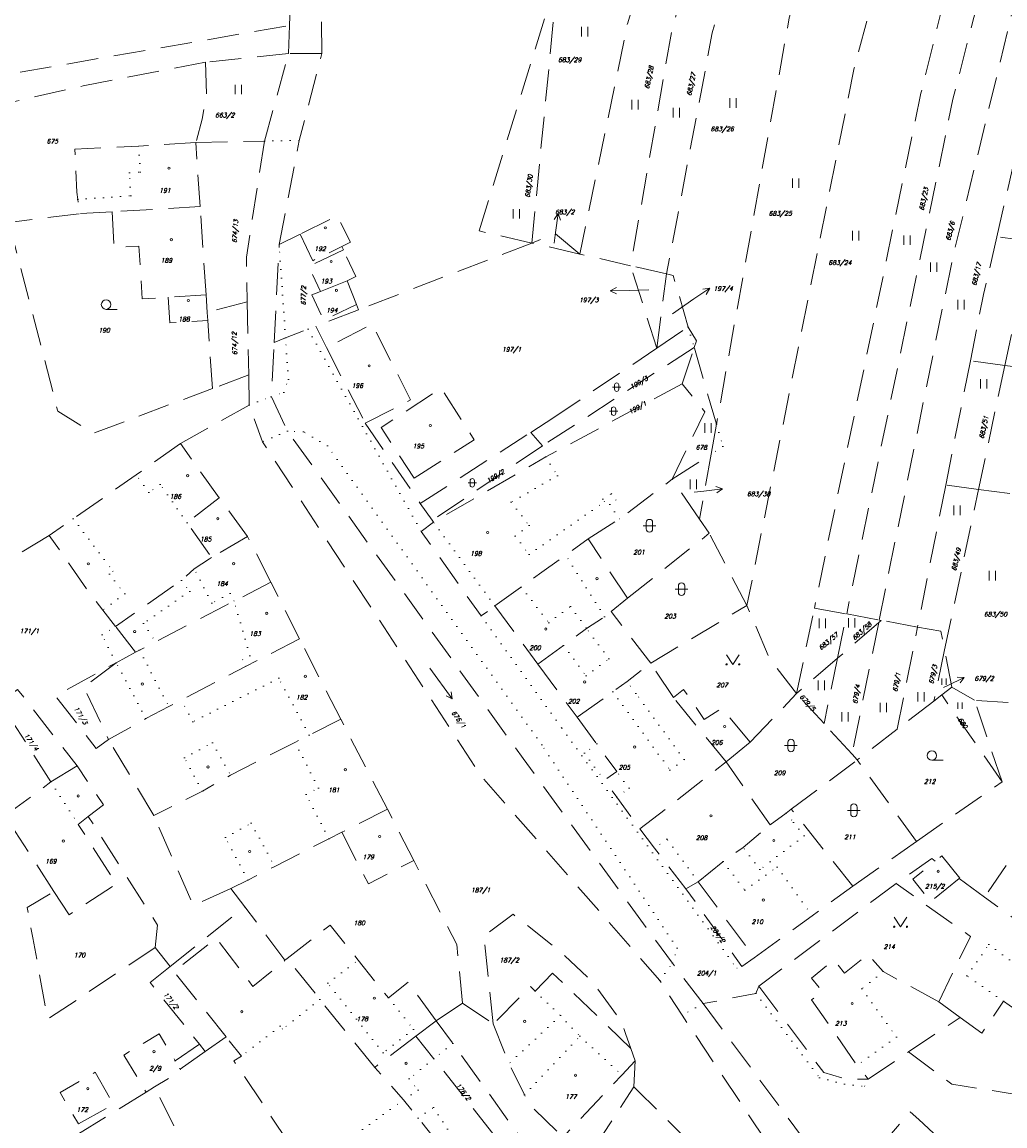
# Model space of a CAD drawing. Header units: metres. Extents: x -626722 to -621116, y -1178216 to -1174550.
# Tile 41 of 86: x -624170 to -624015, y -1176658 to -1176484. Entities that reach past the tile are written whole.
import ezdxf
from ezdxf.enums import TextEntityAlignment as Align

# ---------------------------------------------------------------- set-up
doc = ezdxf.new("R2010")
doc.units = ezdxf.units.M
doc.header["$MEASUREMENT"] = 0
doc.linetypes.add('DASHEDX2', pattern=[1.5, 1, -0.5])
doc.linetypes.add('DOT', pattern=[0.25, 0, -0.25])
for name, color, linetype, lineweight in [('8_kat_KN_Hranice parcel', 200, 'DASHEDX2', 25), ('8_kat_KN_PČ popisy', 210, 'Continuous', 0), ('8_kat_KN_Slučkové čáry', 200, 'DOT', 25), ('8_kat_KN_Značky budov', 7, 'Continuous', 0), ('8_kat_KN_Značky kultur', 7, 'Continuous', 0), ('8_kat_KN_Čísla parcel', 200, 'Continuous', 25)]:
    doc.layers.add(name, color=color, linetype=linetype, lineweight=lineweight)
doc.styles.add('Style-ITALICS', font='ITALICS.shx')

# ---------------------------------------------------------------- blocks, each defined once
blk = doc.blocks.new('4.02')
at = {"layer": '8_kat_KN_Značky budov', "color": 7, "linetype": 'Continuous', "lineweight": 13}
blk.add_circle((-0.01, 0), 0.175, dxfattribs=at)
blk = doc.blocks.new('1029_80')
at = {"layer": '8_kat_KN_PČ popisy', "color": 6, "linetype": 'Continuous', "lineweight": 0}
for p, q in [((0.42, 2.97), (-0.22, 2.05)), ((0, 0), (0.42, 2.97)), ((0.42, 2.97), (0.77, 1.91))]:
    blk.add_line(p, q, dxfattribs=at)
blk = doc.blocks.new('1029_236')
at = {"layer": '8_kat_KN_PČ popisy', "color": 6, "linetype": 'Continuous', "lineweight": 0}
for p, q in [((-3, -0.05), (-2.01, 0.47)), ((0, 0), (-3, -0.05)), ((-3, -0.05), (-1.99, -0.54))]:
    blk.add_line(p, q, dxfattribs=at)
blk = doc.blocks.new('1029_41')
at = {"layer": '8_kat_KN_PČ popisy', "color": 6, "linetype": 'Continuous', "lineweight": 0}
for p, q in [((0, 0), (2.49, 1.68)), ((2.49, 1.68), (1.38, 1.53)), ((2.49, 1.68), (1.94, 0.7))]:
    blk.add_line(p, q, dxfattribs=at)
blk = doc.blocks.new('1029_158')
at = {"layer": '8_kat_KN_PČ popisy', "color": 6, "linetype": 'Continuous', "lineweight": 0}
for p, q in [((0, 0), (2.7, 1.32)), ((2.7, 1.32), (1.58, 1.33)), ((2.7, 1.32), (2.02, 0.43))]:
    blk.add_line(p, q, dxfattribs=at)
blk = doc.blocks.new('1029_99')
at = {"layer": '8_kat_KN_PČ popisy', "color": 6, "linetype": 'Continuous', "lineweight": 0}
for p, q in [((0, 0), (2.98, 0.37)), ((2.98, 0.37), (1.92, 0.74)), ((2.98, 0.37), (2.05, -0.25))]:
    blk.add_line(p, q, dxfattribs=at)
blk = doc.blocks.new('3.06')
at = {"layer": '8_kat_KN_Značky kultur', "color": 7, "linetype": 'Continuous', "lineweight": 13}
for p, q in [((-0.51, 0), (-0.51, 1.5)), ((0.49, 0), (0.49, 1.5))]:
    blk.add_line(p, q, dxfattribs=at)
blk = doc.blocks.new('3.14')
at = {"layer": '8_kat_KN_Značky kultur', "color": 7, "linetype": 'Continuous', "lineweight": 13, "flags": 128}
blk.add_lwpolyline([(-1, 1.5), (0, 0), (1, 1.5)], dxfattribs=at)
at = {"layer": '8_kat_KN_Značky kultur', "color": 7, "linetype": 'Continuous', "lineweight": 13}
for centre in [(-1, 0), (1, 0)]:
    blk.add_circle(centre, 0.1, dxfattribs=at)
blk = doc.blocks.new('8.02_2')
at = {"layer": '8_kat_KN_Značky kultur', "color": 7, "linetype": 'Continuous', "lineweight": 13}
for p, q in [((-1.76, 2.41), (1.77, -2.45)), ((1.77, -2.45), (1.6, -1.36)), ((1.77, -2.45), (0.79, -1.95))]:
    blk.add_line(p, q, dxfattribs=at)
blk = doc.blocks.new('3.06_1')
at = {"layer": '8_kat_KN_Značky kultur', "color": 7, "linetype": 'Continuous', "lineweight": 13}
for p, q in [((-0.34, 0), (-0.34, 1)), ((0.33, 0), (0.33, 1))]:
    blk.add_line(p, q, dxfattribs=at)
blk = doc.blocks.new('3.04')
at = {"layer": '8_kat_KN_Značky kultur', "color": 7, "linetype": 'Continuous', "lineweight": 13}
blk.add_line((0.01, 0), (1.76, 0), dxfattribs=at)
blk.add_circle((0.01, 0.75), 0.75, dxfattribs=at)
blk = doc.blocks.new('3.16')
at = {"layer": '8_kat_KN_Značky kultur', "color": 7, "linetype": 'Continuous', "lineweight": 13}
for p, q in [((-1, 1), (1, 1)), ((-0.5, 1.5), (-0.5, 0.5)), ((0.5, 0.5), (0.5, 1.5))]:
    blk.add_line(p, q, dxfattribs=at)
for centre, start, end in [((0, 1.5), 0, 180), ((0, 0.5), 180, 359.9879)]:
    blk.add_arc(centre, 0.5, start, end, dxfattribs=at)
blk = doc.blocks.new('3.16_1')
at = {"layer": '8_kat_KN_Značky kultur', "color": 7, "linetype": 'Continuous', "lineweight": 13}
for p, q in [((-0.67, 0.67), (0.67, 0.67)), ((-0.33, 1.01), (-0.33, 0.33)), ((0.34, 0.33), (0.34, 1.01))]:
    blk.add_line(p, q, dxfattribs=at)
for centre, start, end in [((0, 1), 0, 180), ((0, 0.33), 180, 359.9879)]:
    blk.add_arc(centre, 0.335, start, end, dxfattribs=at)

msp = doc.modelspace()

# ---------------------------------------------------------------- linework, layer by layer
at = {"layer": '8_kat_KN_Hranice parcel', "lineweight": 13, "ltscale": 5}
for p, q in [((-624127.41, -1176484.77), (-624127.08, -1176475.06)), ((-624097.53, -1176517.15), (-624085.12, -1176476.79)), ((-624085.12, -1176476.79), (-624089.25, -1176519.06)), ((-624122.32, -1176489.17), (-624122.4, -1176481.85)), ((-624273.36, -1176510.01), (-624127.41, -1176484.77)), ((-624127.57, -1176489.17), (-624127.41, -1176484.77)), ((-624127.57, -1176489.17), (-624140.67, -1176490.56)), ((-624131.39, -1176502.98), (-624127.57, -1176489.17)), ((-624122.32, -1176489.17), (-624127.57, -1176489.17)), ((-624011.45, -1176498.59), (-624015.95, -1176518.08)), ((-624142.19, -1176503.2), (-624131.39, -1176502.98)), ((-624141.52, -1176513.31), (-624142.19, -1176503.2)), ((-624160.56, -1176514.44), (-624171.64, -1176515.82)), ((-624155.37, -1176514.13), (-624160.56, -1176514.44)), ((-624141.52, -1176513.31), (-624155.37, -1176514.13)), ((-624140.57, -1176527.24), (-624141.52, -1176513.31)), ((-624125.76, -1176517.68), (-624129.06, -1176519.31)), ((-624089.25, -1176519.06), (-624097.53, -1176517.15)), ((-624129.86, -1176534.72), (-624129.06, -1176519.31)), ((-624118.93, -1176520.14), (-624119.18, -1176519.61)), ((-624089.25, -1176519.06), (-624116.54, -1176529.58)), ((-624081.65, -1176520.8), (-624089.25, -1176519.06)), ((-624010.39, -1176518.82), (-624015.95, -1176518.08)), ((-624073.66, -1176522.64), (-624081.65, -1176520.8)), ((-624067.99, -1176523.94), (-624073.66, -1176522.64)), ((-624069.56, -1176535.66), (-624073.66, -1176522.64)), ((-624069.56, -1176535.66), (-624067.99, -1176523.94)), ((-624066.94, -1176524.18), (-624067.99, -1176523.94)), ((-624064.58, -1176532.31), (-624066.94, -1176524.18)), ((-624122.53, -1176526.69), (-624118.35, -1176525.02)), ((-624116.87, -1176528.74), (-624118.35, -1176525.02)), ((-624140.57, -1176527.24), (-624146.57, -1176527.62)), ((-624140.38, -1176529.99), (-624140.57, -1176527.24)), ((-624134.08, -1176528.33), (-624140.38, -1176529.99)), ((-624134.08, -1176528.33), (-624133.85, -1176539.85)), ((-624140.29, -1176531.29), (-624140.38, -1176529.99)), ((-624116.54, -1176529.58), (-624123.3, -1176532.19)), ((-624116.54, -1176529.58), (-624116.87, -1176528.74)), ((-624139.59, -1176542.01), (-624140.29, -1176531.29)), ((-624123.3, -1176532.19), (-624121.62, -1176535.55)), ((-624069.56, -1176535.66), (-624064.58, -1176532.31)), ((-624121.62, -1176535.55), (-624115.48, -1176547.47)), ((-624063.65, -1176535.52), (-624087.55, -1176551.02)), ((-624085.77, -1176546.58), (-624069.56, -1176535.66)), ((-624065.53, -1176541.26), (-624063.65, -1176535.52)), ((-624060.13, -1176547.62), (-624063.65, -1176535.52)), ((-624020.12, -1176537.63), (-624024, -1176557.23)), ((-624014.69, -1176538.35), (-624020.12, -1176537.63)), ((-624018.83, -1176557.91), (-624014.69, -1176538.35)), ((-624009.99, -1176538.98), (-624014.69, -1176538.35)), ((-624133.85, -1176539.85), (-624139.59, -1176542.01)), ((-624133.85, -1176539.85), (-624133.76, -1176544.6)), ((-624133.76, -1176544.6), (-624144.63, -1176550.69)), ((-624115.48, -1176547.47), (-624106.82, -1176560.14)), ((-624089.39, -1176548.91), (-624085.77, -1176546.58)), ((-624106.82, -1176560.14), (-624089.39, -1176548.91)), ((-624087.55, -1176551.02), (-624089.39, -1176548.91)), ((-624060.98, -1176552.35), (-624060.13, -1176547.62)), ((-624138.52, -1176559.21), (-624144.63, -1176550.69)), ((-624087.55, -1176551.02), (-624104.93, -1176562.78)), ((-624067.12, -1176556.31), (-624060.98, -1176552.35)), ((-624060.98, -1176552.35), (-624062.81, -1176562.58)), ((-624062.81, -1176562.58), (-624067.12, -1176556.31)), ((-624024, -1176557.23), (-624028.44, -1176579.61)), ((-624024.18, -1176583.21), (-624018.83, -1176557.91)), ((-624018.83, -1176557.91), (-624024, -1176557.23)), ((-624018.83, -1176557.91), (-624012.62, -1176558.73)), ((-624134.04, -1176565.35), (-624138.52, -1176559.21)), ((-624104.93, -1176562.78), (-624106.82, -1176560.14)), ((-624104.72, -1176563.07), (-624104.93, -1176562.78)), ((-624061.27, -1176564.82), (-624062.81, -1176562.58)), ((-624074.15, -1176575.07), (-624061.27, -1176564.82)), ((-624055.33, -1176576.21), (-624061.27, -1176564.82)), ((-624165.29, -1176565.15), (-624180.08, -1176574.16)), ((-624134.04, -1176565.35), (-624139.73, -1176568.63)), ((-624130.37, -1176572.52), (-624134.04, -1176565.35)), ((-624074.15, -1176575.07), (-624080.37, -1176565.72)), ((-624125.86, -1176581.49), (-624130.37, -1176572.52)), ((-624076.71, -1176577.16), (-624074.15, -1176575.07)), ((-624095.07, -1176576.29), (-624088.27, -1176585.48)), ((-624070.5, -1176585.32), (-624076.71, -1176577.16)), ((-624070.5, -1176585.32), (-624055.33, -1176576.21)), ((-624047.5, -1176590.1), (-624044.71, -1176576.61)), ((-624044.71, -1176576.61), (-624039.61, -1176577.55)), ((-624041.05, -1176584.52), (-624039.61, -1176577.55)), ((-624034.57, -1176578.9), (-624041.05, -1176584.52)), ((-624039.61, -1176577.55), (-624034.49, -1176578.5)), ((-624034.57, -1176578.9), (-624038.77, -1176599.64)), ((-624034.17, -1176578.56), (-624034.57, -1176578.9)), ((-624034.49, -1176578.5), (-624034.17, -1176578.56)), ((-624028.44, -1176579.61), (-624034.17, -1176578.56)), ((-624151.71, -1176583.59), (-624154.84, -1176579.53)), ((-624031.63, -1176595.7), (-624028.44, -1176579.61)), ((-624119.35, -1176594.11), (-624125.86, -1176581.49)), ((-624154.76, -1176585.23), (-624151.71, -1176583.59)), ((-624024.18, -1176583.21), (-624025.89, -1176591.3)), ((-624023.04, -1176589.1), (-624024.18, -1176583.21)), ((-624088.27, -1176585.48), (-624082.08, -1176593.83)), ((-624066.92, -1176590.72), (-624070.5, -1176585.32)), ((-624041.05, -1176584.52), (-624047.5, -1176590.1)), ((-624041.05, -1176584.52), (-624043.18, -1176594.82)), ((-624023.04, -1176589.1), (-624024.62, -1176590.32)), ((-624019.46, -1176591.15), (-624023.04, -1176589.1)), ((-624058.62, -1176600.88), (-624066.92, -1176590.72)), ((-624054.84, -1176597.74), (-624047.5, -1176590.1)), ((-624043.18, -1176594.82), (-624047.5, -1176590.1)), ((-624024.62, -1176590.32), (-624025.89, -1176591.3)), ((-624165.02, -1176604.03), (-624173.07, -1176591.44)), ((-624025.89, -1176591.3), (-624031.63, -1176595.7)), ((-624014.16, -1176591.53), (-624019.46, -1176591.15)), ((-624015.11, -1176604.02), (-624019.46, -1176591.15)), ((-624112, -1176608.34), (-624119.35, -1176594.11)), ((-624038.77, -1176599.64), (-624043.18, -1176594.82)), ((-624031.63, -1176595.7), (-624037.94, -1176600.55)), ((-624148.83, -1176609.33), (-624155.93, -1176597.36)), ((-624058.62, -1176600.88), (-624054.84, -1176597.74)), ((-624037.94, -1176600.55), (-624038.77, -1176599.64)), ((-624160.91, -1176601.5), (-624165.02, -1176604.03)), ((-624072.19, -1176611.44), (-624058.62, -1176600.88)), ((-624051.67, -1176610.81), (-624058.62, -1176600.88)), ((-624048.34, -1176608.33), (-624037.94, -1176600.55)), ((-624028.62, -1176613.4), (-624037.94, -1176600.55)), ((-624172.29, -1176609.4), (-624165.02, -1176604.03)), ((-624028.62, -1176613.4), (-624015.11, -1176604.02)), ((-624112, -1176608.34), (-624119.18, -1176611.97)), ((-624107.84, -1176616.42), (-624112, -1176608.34)), ((-624038.63, -1176620.47), (-624048.34, -1176608.33)), ((-624164.55, -1176621.29), (-624172.29, -1176609.4)), ((-624038.63, -1176620.47), (-624028.62, -1176613.4)), ((-624064.94, -1176620.91), (-624063, -1176619.77)), ((-624063, -1176619.77), (-624054.18, -1176631.74)), ((-624031.83, -1176620.06), (-624053.47, -1176636.22)), ((-624017.88, -1176622.18), (-624021.87, -1176619.26)), ((-624134.48, -1176623.71), (-624136.66, -1176620.81)), ((-624146.26, -1176633.14), (-624134.48, -1176623.71)), ((-624128.14, -1176632.15), (-624134.48, -1176623.71)), ((-624146.26, -1176633.14), (-624148.59, -1176630.15)), ((-624127.8, -1176631.86), (-624128.14, -1176632.15)), ((-624104.33, -1176641.7), (-624100.18, -1176638.92)), ((-624100.18, -1176638.92), (-624095.33, -1176642.17)), ((-624062.23, -1176638.99), (-624040.55, -1176668.22)), ((-624021.75, -1176641.15), (-624025.1, -1176638.68)), ((-624029.88, -1176646.58), (-624021.75, -1176641.15)), ((-624104.33, -1176641.7), (-624107.51, -1176644.12)), ((-624140.7, -1176646.53), (-624137.41, -1176644.23)), ((-624107.51, -1176644.12), (-624113.99, -1176649.04)), ((-624141.64, -1176645.36), (-624140.7, -1176646.53)), ((-624072.93, -1176648.01), (-624073.61, -1176646.06)), ((-624036.21, -1176650.91), (-624029.88, -1176646.58)), ((-624073.15, -1176652.12), (-624072.93, -1176648.01)), ((-624148.72, -1176652.13), (-624150.04, -1176652.95))]:
    msp.add_line(p, q, dxfattribs=at)
at = {"layer": '8_kat_KN_Hranice parcel', "lineweight": 13, "ltscale": 5, "flags": 128}
for points in [[(-624018.42, -1176451.02), (-624019.96, -1176463.06), (-624027.9, -1176495.44), (-624044.71, -1176576.61)], [(-624013.04, -1176450.85), (-624015.56, -1176467.75), (-624022.86, -1176496.36), (-624039.61, -1176577.55)], [(-624030.26, -1176454.87), (-624030.49, -1176462.25), (-624038.43, -1176491.45), (-624055.33, -1176576.21)], [(-624041.84, -1176458.63), (-624043.51, -1176465.69), (-624048.66, -1176483.57), (-624060.13, -1176547.62)], [(-624054.83, -1176462.85), (-624060.79, -1176485.94), (-624067.99, -1176523.94)], [(-624068.52, -1176465.45), (-624074.13, -1176484.33), (-624081.65, -1176520.8)], [(-624060.89, -1176464.3), (-624067.15, -1176485.39), (-624073.66, -1176522.64)], [(-624034.49, -1176578.5), (-624022.93, -1176521.52), (-624009.04, -1176464.13)], [(-624129.06, -1176519.31), (-624125.89, -1176502.87), (-624122.32, -1176489.17)], [(-624140.67, -1176490.56), (-624159.96, -1176494.28), (-624174.78, -1176497.64)], [(-624140.67, -1176490.56), (-624140.5, -1176495.53), (-624141.19, -1176499.52), (-624142.19, -1176503.2)], [(-624142.19, -1176503.2), (-624151.24, -1176503.79), (-624161.26, -1176504.26), (-624160.93, -1176511.06), (-624160.81, -1176512.19), (-624160.56, -1176514.44)], [(-624131.39, -1176502.98), (-624134.22, -1176521.28), (-624134.08, -1176528.33)], [(-624155.37, -1176514.13), (-624155.07, -1176519.76), (-624151.17, -1176519.55), (-624150.64, -1176527.88), (-624146.57, -1176527.62)], [(-624171.64, -1176515.82), (-624166.45, -1176535.9), (-624163.94, -1176545.59), (-624158.34, -1176549.05), (-624139.59, -1176542.01)], [(-624119.18, -1176519.61), (-624117.84, -1176518.95), (-624119.9, -1176514.75), (-624125.76, -1176517.68)], [(-624125.76, -1176517.68), (-624123.77, -1176521.85), (-624119.18, -1176519.61)], [(-624081.65, -1176520.8), (-624085.52, -1176517.62), (-624089.25, -1176519.06)], [(-624015.95, -1176518.08), (-624018.04, -1176527.15), (-624020.12, -1176537.63)], [(-624014.69, -1176538.35), (-624013.46, -1176532.53), (-624010.39, -1176518.82)], [(-624118.93, -1176520.14), (-624124.43, -1176522.73), (-624122.53, -1176526.69)], [(-624118.35, -1176525.02), (-624116.95, -1176524.33), (-624118.93, -1176520.14)], [(-624146.57, -1176527.62), (-624146.3, -1176531.62), (-624140.29, -1176531.29)], [(-624122.53, -1176526.69), (-624123.93, -1176527.24), (-624122.04, -1176531.21), (-624116.87, -1176528.74)], [(-624115.48, -1176547.47), (-624108.34, -1176543.79), (-624114.43, -1176531.84), (-624121.62, -1176535.55)], [(-624129.86, -1176534.72), (-624128.06, -1176534.02), (-624124.51, -1176532.65), (-624123.3, -1176532.19)], [(-624063.65, -1176535.52), (-624063.3, -1176534.46), (-624064.58, -1176532.31)], [(-624062.23, -1176638.99), (-624067.06, -1176632.63), (-624090.6, -1176600.36), (-624127.74, -1176548.72), (-624130.31, -1176543.29), (-624129.86, -1176534.72)], [(-624107.79, -1176556.13), (-624098.34, -1176550.09), (-624103.53, -1176541.93), (-624112.98, -1176548.15), (-624107.79, -1176556.13)], [(-624065.53, -1176541.26), (-624087.04, -1176552.78), (-624104.72, -1176563.07)], [(-624067.12, -1176556.31), (-624061.97, -1176545.66), (-624065.53, -1176541.26)], [(-624043.99, -1176673.15), (-624065.56, -1176640.79), (-624069.08, -1176635.34), (-624097.26, -1176603.05), (-624131.66, -1176550.4), (-624133.76, -1176544.6)], [(-624144.63, -1176550.69), (-624151.59, -1176555.63), (-624161.51, -1176562.53), (-624165.29, -1176565.15)], [(-624080.37, -1176565.72), (-624075.43, -1176562.57), (-624067.12, -1176556.31)], [(-624138.52, -1176559.21), (-624143.56, -1176563.18), (-624139.73, -1176568.63)], [(-624104.72, -1176563.07), (-624106.68, -1176564.54), (-624097.22, -1176577.85), (-624095.07, -1176576.29)], [(-624154.84, -1176579.53), (-624156.84, -1176576.94), (-624159.2, -1176573.87), (-624165.29, -1176565.15)], [(-624095.07, -1176576.29), (-624090.91, -1176573.31), (-624087.64, -1176570.97), (-624083.91, -1176568.27), (-624080.37, -1176565.72)], [(-624139.73, -1176568.63), (-624140.05, -1176568.84), (-624142.47, -1176570.42), (-624144.45, -1176572.26), (-624154.84, -1176579.53)], [(-624130.37, -1176572.52), (-624136.16, -1176575.52), (-624137.63, -1176576.28), (-624148.55, -1176581.92), (-624151.08, -1176583.25), (-624151.71, -1176583.59)], [(-624088.27, -1176585.48), (-624084.23, -1176582.52), (-624080.6, -1176579.85), (-624077.77, -1176578.01), (-624076.71, -1176577.16)], [(-624047.5, -1176590.1), (-624051.79, -1176584.51), (-624055.33, -1176576.21)], [(-624028.44, -1176579.61), (-624024.75, -1176580.28), (-624024.18, -1176583.21)], [(-624125.86, -1176581.49), (-624134.37, -1176585.85), (-624144.47, -1176591.11), (-624146.45, -1176592.15), (-624150.07, -1176594.05), (-624155.93, -1176597.36)], [(-624155.93, -1176597.36), (-624157.89, -1176598.75), (-624164.32, -1176590.49), (-624154.76, -1176585.23)], [(-624154.76, -1176585.23), (-624159.86, -1176589.1), (-624155.93, -1176597.36)], [(-624082.08, -1176593.83), (-624076.46, -1176589.82), (-624074.22, -1176588.22), (-624070.5, -1176585.32)], [(-624173.07, -1176591.44), (-624170.28, -1176589.45), (-624160.91, -1176601.5)], [(-624054.84, -1176597.74), (-624059.29, -1176592.42), (-624062.07, -1176594.17), (-624065.31, -1176589.44), (-624066.92, -1176590.72)], [(-624015.11, -1176604.02), (-624022.52, -1176593.34), (-624024.62, -1176590.32)], [(-624119.35, -1176594.11), (-624124.32, -1176596.64), (-624126.59, -1176597.79), (-624136.74, -1176602.96), (-624141.16, -1176605.47), (-624148.83, -1176609.33)], [(-624082.08, -1176593.83), (-624079.01, -1176598.04), (-624075.86, -1176602.37), (-624077.8, -1176603.79), (-624075.85, -1176606.45), (-624072.19, -1176611.44)], [(-624159.14, -1176609.48), (-624156.73, -1176607.62), (-624160.91, -1176601.5)], [(-624051.67, -1176610.81), (-624049.15, -1176608.93), (-624048.34, -1176608.33)], [(-623985.87, -1176620.9), (-624007.83, -1176607.51), (-624010.47, -1176611.35), (-624017.88, -1176622.18)], [(-624164.55, -1176621.29), (-624162.16, -1176624.96), (-624154.72, -1176620.13), (-624160.74, -1176610.72), (-624159.14, -1176609.48)], [(-624148.59, -1176630.15), (-624148.21, -1176626.6), (-624159.14, -1176609.48)], [(-624136.66, -1176620.81), (-624142.58, -1176623.51), (-624148.83, -1176609.33)], [(-624119.18, -1176611.97), (-624121.23, -1176613.01), (-624129.76, -1176617.35), (-624134.02, -1176619.51), (-624136.66, -1176620.81)], [(-624119.18, -1176611.97), (-624115, -1176620.12), (-624107.84, -1176616.42)], [(-624072.19, -1176611.44), (-624069.88, -1176614.49), (-624064.94, -1176620.91)], [(-624063, -1176619.77), (-624059.08, -1176616.59), (-624055.93, -1176614.36), (-624051.67, -1176610.81)], [(-624100.18, -1176638.92), (-624101.07, -1176629.65), (-624107.84, -1176616.42)], [(-624025.64, -1176616.51), (-624026.2, -1176616.1), (-624031.83, -1176620.06)], [(-624021.87, -1176619.26), (-624026.39, -1176622.94), (-624029.2, -1176619.37), (-624025.64, -1176616.51)], [(-624021.87, -1176619.26), (-624021.78, -1176619.19), (-624024.63, -1176615.7), (-624025.64, -1176616.51)], [(-624054.18, -1176631.74), (-624045.06, -1176625.12), (-624038.63, -1176620.47)], [(-624025.1, -1176638.68), (-624020.09, -1176628.38), (-624031.83, -1176620.06)], [(-624148.59, -1176630.15), (-624165.54, -1176641.45), (-624165.74, -1176640.38), (-624167.89, -1176628.62), (-624168.76, -1176623.85), (-624164.55, -1176621.29)], [(-624054.18, -1176631.74), (-624056.13, -1176633.11), (-624064.94, -1176620.91)], [(-624005.61, -1176637.61), (-624005.86, -1176637.99), (-624010.04, -1176635.06), (-624006.77, -1176630.29), (-624017.88, -1176622.18)], [(-624095.33, -1176642.17), (-624096.77, -1176628.34), (-624092.19, -1176624.9), (-624084.86, -1176630.66), (-624079.6, -1176635.64), (-624075.13, -1176641.77), (-624074.45, -1176643.69), (-624073.61, -1176646.06)], [(-624104.33, -1176641.7), (-624108.73, -1176635.6), (-624111.85, -1176638.09), (-624116.62, -1176632.13), (-624121.04, -1176626.6), (-624127.8, -1176631.86)], [(-624137.41, -1176644.23), (-624145.65, -1176633.93), (-624138.97, -1176628.71), (-624133.21, -1176636.26), (-624128.14, -1176632.15)], [(-624113.99, -1176649.04), (-624122.64, -1176638.32), (-624127.8, -1176631.86)], [(-624025.1, -1176638.68), (-624033.87, -1176633.94), (-624036.23, -1176631.2), (-624039.94, -1176634.2), (-624041.64, -1176632.11), (-624045.16, -1176634.95), (-624043.46, -1176637.05), (-624045.15, -1176638.41), (-624037.96, -1176648.71), (-624036.21, -1176650.91)], [(-624146.26, -1176633.14), (-624149.4, -1176635.65), (-624141.64, -1176645.36)], [(-624085.96, -1176634.16), (-624088.72, -1176637.01), (-624089.43, -1176636.31), (-624095.33, -1176642.17)], [(-624073.61, -1176646.06), (-624084.08, -1176635.96), (-624085.96, -1176634.16)], [(-624053.47, -1176636.22), (-624053.95, -1176637.39), (-624062.23, -1176638.99)], [(-624053.47, -1176636.22), (-624043.23, -1176649.83), (-624039.88, -1176650.85), (-624036.21, -1176650.91)], [(-624021.75, -1176641.15), (-624018.32, -1176643.65), (-624014.89, -1176638.62), (-624008.63, -1176642.98), (-624007.03, -1176640.67), (-624004.98, -1176642.05), (-624003.12, -1176639.23), (-624005.61, -1176637.61)], [(-624084.84, -1176669.92), (-624089.67, -1176662.23), (-624090.89, -1176660.28), (-624101.68, -1176645.26), (-624104.33, -1176641.7)], [(-624095.33, -1176642.17), (-624092.81, -1176648.45), (-624090.4, -1176653.36), (-624089.7, -1176654.8), (-624084.34, -1176660.07)], [(-624029.88, -1176646.58), (-624023.04, -1176651.7), (-624011.96, -1176653.45), (-624006.7, -1176652.69), (-624001.86, -1176650.19), (-623999.8, -1176648.01), (-623996.17, -1176642.71)], [(-624141.64, -1176645.36), (-624145.44, -1176648.01), (-624147.97, -1176643.77), (-624153.53, -1176647.09), (-624150.04, -1176652.95)], [(-624109.5, -1176693.14), (-624115.01, -1176681.03), (-624117.66, -1176676.08), (-624118.06, -1176676.29), (-624121.13, -1176671.14), (-624124.72, -1176665.1), (-624136.19, -1176648.03), (-624134.98, -1176647.26), (-624137.41, -1176644.23)], [(-624090.66, -1176673.45), (-624093.39, -1176661.94), (-624104.68, -1176647.69), (-624107.51, -1176644.12)], [(-624140.7, -1176646.53), (-624144.68, -1176649.31), (-624144.52, -1176649.57), (-624148.72, -1176652.13)], [(-624072.93, -1176648.01), (-624075.05, -1176650.25), (-624084.34, -1176660.07)], [(-624160.69, -1176657.92), (-624155.22, -1176654.9), (-624158.04, -1176649.79), (-624163.59, -1176653.02), (-624160.69, -1176657.92)], [(-624097.83, -1176680.27), (-624108.09, -1176662.64), (-624107.47, -1176662.14), (-624104.78, -1176659.98), (-624107.16, -1176657.02), (-624109.45, -1176654.17), (-624113.99, -1176649.04)], [(-624150.04, -1176652.95), (-624162.25, -1176660.48), (-624159.44, -1176676.65), (-624157.32, -1176688.44), (-624136.63, -1176696.78), (-624132.61, -1176686.96), (-624131.78, -1176684.85)], [(-624131.78, -1176684.85), (-624133.32, -1176682), (-624135.22, -1176678.32), (-624138.11, -1176673.22), (-624148.72, -1176652.13)], [(-624084.34, -1176660.07), (-624080.62, -1176663.62), (-624074.31, -1176653.9), (-624073.15, -1176652.12)], [(-624073.15, -1176652.12), (-624072.48, -1176652.78), (-624065.52, -1176659.66)], [(-624015.29, -1176669.01), (-624020.27, -1176663.92), (-624021.31, -1176662.85), (-624023.41, -1176660.72), (-624023.95, -1176661.19), (-624028.26, -1176657.28), (-624029.61, -1176656.05), (-624030.65, -1176657.25), (-624033.5, -1176660.55), (-624040.55, -1176668.22)]]:
    msp.add_lwpolyline(points, dxfattribs=at)
at = {"layer": '8_kat_KN_PČ popisy', "lineweight": 0}
for p, q in [((-624085.74, -1176519.08), (-624085.51, -1176517.39)), ((-624070.82, -1176526.45), (-624073.9, -1176526.53)), ((-624067.08, -1176530.2), (-624063.68, -1176527.86)), ((-624063.66, -1176558.36), (-624062.15, -1176558.18)), ((-624024.37, -1176589.15), (-624023.77, -1176588.86))]:
    msp.add_line(p, q, dxfattribs=at)
at = {"layer": '8_kat_KN_Slučkové čáry', "lineweight": 0, "ltscale": 5}
for p, q in [((-624150.94, -1176507.88), (-624151.24, -1176503.79)), ((-624131.39, -1176502.98), (-624125.89, -1176502.87)), ((-624152.64, -1176507.97), (-624150.94, -1176507.88)), ((-624152.45, -1176511.61), (-624152.64, -1176507.97)), ((-624160.81, -1176512.19), (-624152.45, -1176511.61)), ((-624128.06, -1176534.02), (-624129.06, -1176519.31)), ((-624124.51, -1176532.65), (-624106.68, -1176564.54)), ((-624064.58, -1176532.31), (-624063.65, -1176535.52)), ((-624127.61, -1176540.57), (-624128.06, -1176534.02)), ((-624128.32, -1176542.62), (-624127.61, -1176540.57)), ((-624133.76, -1176544.6), (-624130.31, -1176543.29)), ((-624130.31, -1176543.29), (-624128.32, -1176542.62)), ((-624127.74, -1176548.72), (-624131.66, -1176550.4)), ((-624125.24, -1176548.82), (-624127.74, -1176548.72)), ((-624121.46, -1176551.02), (-624125.24, -1176548.82)), ((-624060.13, -1176547.62), (-624059.11, -1176551.14)), ((-624087.68, -1176598.19), (-624121.46, -1176551.02)), ((-624087.04, -1176552.78), (-624085.2, -1176555.75)), ((-624059.11, -1176551.14), (-624060.98, -1176552.35)), ((-624149.62, -1176558.4), (-624151.59, -1176555.63)), ((-624085.2, -1176555.75), (-624092.48, -1176559.94)), ((-624147.82, -1176557.13), (-624149.62, -1176558.4)), ((-624143.56, -1176563.18), (-624147.82, -1176557.13)), ((-624078.04, -1176559.44), (-624076.71, -1176558.57)), ((-624077.76, -1176559.86), (-624078.04, -1176559.44)), ((-624075.96, -1176559.57), (-624076.93, -1176560.29)), ((-624076.71, -1176558.57), (-624075.96, -1176559.57)), ((-624092.48, -1176559.94), (-624089.67, -1176563.59)), ((-624089.67, -1176568.17), (-624077.76, -1176559.86)), ((-624076.93, -1176560.29), (-624075.43, -1176562.57)), ((-624161.51, -1176562.53), (-624155.23, -1176570.81)), ((-624095.07, -1176576.29), (-624104.72, -1176563.07)), ((-624089.67, -1176563.59), (-624091.85, -1176565.28)), ((-624091.85, -1176565.28), (-624089.67, -1176568.17)), ((-624077.77, -1176578.01), (-624083.91, -1176568.27)), ((-624155.23, -1176570.81), (-624155.82, -1176571.27)), ((-624155.82, -1176571.27), (-624153.39, -1176574.37)), ((-624139.67, -1176575.83), (-624142.47, -1176570.42)), ((-624144.45, -1176572.26), (-624143.16, -1176574)), ((-624090.91, -1176573.31), (-624086.58, -1176578.92)), ((-624153.39, -1176574.37), (-624156.84, -1176576.94)), ((-624143.16, -1176574), (-624150.45, -1176579.03)), ((-624136.78, -1176574.33), (-624139.67, -1176575.83)), ((-624136.16, -1176575.52), (-624136.78, -1176574.33)), ((-624133.69, -1176584.14), (-624136.16, -1176575.52)), ((-624086.58, -1176578.92), (-624083.13, -1176576.39)), ((-624083.13, -1176576.39), (-624080.6, -1176579.85)), ((-624097.22, -1176577.85), (-624084.52, -1176595.56)), ((-624156.98, -1176580.86), (-624154.84, -1176579.53)), ((-624150.45, -1176579.03), (-624148.55, -1176581.92)), ((-624077.1, -1176584.6), (-624080.6, -1176579.85)), ((-624154.76, -1176585.23), (-624156.98, -1176580.86)), ((-624151.08, -1176583.25), (-624146.45, -1176592.15)), ((-624084.23, -1176582.52), (-624080.68, -1176587.32)), ((-624150.07, -1176594.05), (-624154.76, -1176585.23)), ((-624134.86, -1176584.76), (-624133.69, -1176584.14)), ((-624134.37, -1176585.85), (-624134.86, -1176584.76)), ((-624080.68, -1176587.32), (-624077.1, -1176584.6)), ((-624129.12, -1176587.69), (-624142.68, -1176594.56)), ((-624124.32, -1176596.64), (-624129.12, -1176587.69)), ((-624072.86, -1176590.07), (-624074.22, -1176588.22)), ((-624076.46, -1176589.82), (-624067.46, -1176602.17)), ((-624065.2, -1176600.51), (-624072.86, -1176590.07)), ((-624142.68, -1176594.56), (-624144.47, -1176591.11)), ((-624084.52, -1176595.56), (-624056.94, -1176633.42)), ((-624144, -1176600.24), (-624139.59, -1176597.85)), ((-624139.59, -1176597.85), (-624136.74, -1176602.96)), ((-624122.86, -1176604.99), (-624126.59, -1176597.79)), ((-624079.01, -1176598.04), (-624080.93, -1176599.52)), ((-624066.33, -1176630.24), (-624087.68, -1176598.19)), ((-624080.93, -1176599.52), (-624077.8, -1176603.79)), ((-624141.16, -1176605.47), (-624144, -1176600.24)), ((-624067.46, -1176602.17), (-624065.2, -1176600.51)), ((-624073.92, -1176605.04), (-624075.86, -1176602.37)), ((-624165.02, -1176604.03), (-624160.74, -1176610.72)), ((-624124.82, -1176605.99), (-624122.86, -1176604.99)), ((-624121.23, -1176613.01), (-624124.82, -1176605.99)), ((-624075.85, -1176606.45), (-624073.92, -1176605.04)), ((-624049.15, -1176608.93), (-624047.97, -1176610.42)), ((-624137.54, -1176612.79), (-624133.47, -1176610.54)), ((-624133.47, -1176610.54), (-624129.76, -1176617.35)), ((-624047.97, -1176610.42), (-624046.3, -1176612.55)), ((-624134.02, -1176619.51), (-624137.54, -1176612.79)), ((-624067.96, -1176613.03), (-624069.88, -1176614.49)), ((-624063, -1176619.77), (-624067.96, -1176613.03)), ((-624046.3, -1176612.55), (-624053.29, -1176617.85)), ((-624053.29, -1176617.85), (-624055.93, -1176614.36)), ((-624059.08, -1176616.59), (-624055.66, -1176621.12)), ((-624055.66, -1176621.12), (-624050.57, -1176617.45)), ((-624050.57, -1176617.45), (-624045.06, -1176625.12)), ((-624067.06, -1176632.63), (-624066.33, -1176630.24)), ((-624020.65, -1176634.6), (-624017.21, -1176629.66)), ((-624017.21, -1176629.66), (-624010.04, -1176635.06)), ((-624121.39, -1176635.78), (-624116.62, -1176632.13)), ((-624069.08, -1176635.34), (-624067.06, -1176632.63)), ((-624056.94, -1176633.42), (-624056.13, -1176633.11)), ((-624033.87, -1176633.94), (-624037.21, -1176636.64)), ((-624112.66, -1176646.74), (-624121.39, -1176635.78)), ((-624014.89, -1176638.62), (-624020.65, -1176634.6)), ((-624088.72, -1176637.01), (-624084.73, -1176640.88)), ((-624053.95, -1176637.39), (-624043.89, -1176650.68)), ((-624037.21, -1176636.64), (-624031.77, -1176644.3)), ((-624122.64, -1176638.32), (-624128.53, -1176643.01)), ((-624111.85, -1176638.09), (-624107.88, -1176643.05)), ((-624062.23, -1176638.99), (-624065.56, -1176640.79)), ((-624084.73, -1176640.88), (-624092.81, -1176648.45)), ((-624084.73, -1176640.88), (-624081.65, -1176644.13)), ((-624128.9, -1176642.55), (-624134.98, -1176647.26)), ((-624128.53, -1176643.01), (-624128.9, -1176642.55)), ((-624107.88, -1176643.05), (-624112.66, -1176646.74)), ((-624090.4, -1176653.36), (-624081.65, -1176644.13)), ((-624081.65, -1176644.13), (-624075.05, -1176650.25)), ((-624031.77, -1176644.3), (-624037.96, -1176648.71)), ((-624101.68, -1176645.26), (-624104.68, -1176647.69)), ((-624145.44, -1176648.01), (-624144.68, -1176649.31)), ((-624104.68, -1176647.69), (-624108.58, -1176650.86)), ((-624108.58, -1176650.86), (-624107.13, -1176652.65)), ((-624043.89, -1176650.68), (-624039.95, -1176651.68)), ((-624039.95, -1176651.68), (-624036.8, -1176652.03)), ((-624036.8, -1176652.03), (-624036.21, -1176650.91)), ((-624107.13, -1176652.65), (-624109.45, -1176654.17)), ((-624124.72, -1176665.1), (-624109.45, -1176654.17)), ((-624107.16, -1176657.02), (-624104.75, -1176655.38)), ((-624104.75, -1176655.38), (-624099.94, -1176662.81))]:
    msp.add_line(p, q, dxfattribs=at)

# ---------------------------------------------------------------- block references
at = {"layer": '8_kat_KN_PČ popisy', "lineweight": 0}
for name, p in [('1029_80', (-624085.51, -1176517.39)), ('1029_236', (-624073.9, -1176526.53)), ('1029_41', (-624063.68, -1176527.86)), ('1029_99', (-624062.15, -1176558.18)), ('1029_158', (-624023.77, -1176588.86))]:
    msp.add_blockref(name, p, dxfattribs=at)
at = {"layer": '8_kat_KN_Značky budov', "lineweight": 13}
for p in [(-624146.42, -1176507.26), (-624121.77, -1176516.66), (-624146.05, -1176518.54), (-624120.85, -1176521.98), (-624120.02, -1176526.52), (-624143.37, -1176528.12), (-624114.86, -1176538.42), (-624105.21, -1176547.83), (-624143.48, -1176555.75), (-624138.72, -1176562.53), (-624096.17, -1176564.7), (-624159.14, -1176569.65), (-624136.22, -1176569.62), (-624078.96, -1176571.97), (-624131, -1176577.45), (-624151.81, -1176580.32), (-624087.02, -1176579.92), (-624124.93, -1176587.37), (-624150.6, -1176588.6), (-624080.9, -1176588.27), (-624058.84, -1176595.29), (-624073.01, -1176598.54), (-624140.26, -1176601.67), (-624118.63, -1176602.1), (-624160.72, -1176606.24), (-624061, -1176609.37), (-624163.06, -1176613.36), (-624113.21, -1176612.64), (-624051.08, -1176613.27), (-624133.69, -1176615), (-624025.19, -1176618.11), (-624052.73, -1176622.66), (-624114.05, -1176638.13), (-624038.73, -1176638.97), (-624134.93, -1176640.27), (-624090.37, -1176641.78), (-624148.79, -1176646.55), (-624109.04, -1176648.39), (-624082.34, -1176650.28), (-624159.2, -1176652.39)]:
    msp.add_blockref('4.02', p, dxfattribs=at)
at = {"layer": '8_kat_KN_Značky kultur', "lineweight": 13}
for name, p in [('3.06', (-624080.91, -1176486.49)), ('3.06', (-624135.47, -1176495.61)), ('3.06', (-624072.95, -1176497.99)), ('3.06', (-624057.52, -1176497.74)), ('3.06', (-624066.46, -1176499.27)), ('3.06', (-624047.64, -1176510.38)), ('3.06', (-624091.65, -1176515.2)), ('3.06', (-624038.17, -1176518.65)), ('3.06', (-624030.12, -1176519.37)), ('3.06', (-624025.88, -1176523.61)), ('3.04', (-624156.35, -1176529.52)), ('3.06', (-624021.57, -1176529.54)), ('3.06', (-624018, -1176542.01)), ('3.16_1', (-624075.86, -1176542.44)), ('3.16_1', (-624076.35, -1176546.24)), ('3.06', (-624061.46, -1176548.97)), ('3.16_1', (-624098.62, -1176557.54)), ('3.06', (-624063.75, -1176557.85)), ('3.06', (-624022.21, -1176561.96)), ('3.16', (-624070.7, -1176564.63)), ('3.06', (-624016.63, -1176572.27)), ('3.16', (-624065.64, -1176574.63)), ('3.06', (-624043.42, -1176579.78)), ('3.06', (-624038.81, -1176579.69)), ('3.14', (-624057.54, -1176585.49)), ('8.02_2', (-624103.55, -1176588.48)), ('3.06', (-624043.62, -1176589.56)), ('3.06_1', (-624024.28, -1176588.74)), ('3.06', (-624027.89, -1176591.37)), ('3.06', (-624033.84, -1176593.05)), ('3.06_1', (-624021.75, -1176592.49)), ('3.06', (-624039.89, -1176594.51)), ('3.16', (-624048.4, -1176599.28)), ('3.04', (-624026.19, -1176600.62)), ('3.16', (-624038.48, -1176609.51)), ('3.14', (-624031.11, -1176626.86))]:
    msp.add_blockref(name, p, dxfattribs=at)

# ---------------------------------------------------------------- texts
at = {"layer": '8_kat_KN_Čísla parcel', "lineweight": 0, "style": 'Style-ITALICS'}
for s, p in [('683/29', (-624085.1, -1176490.53)), ('663/2', (-624139.15, -1176499.25)), ('683/26', (-624061.07, -1176501.43)), ('675', (-624165.71, -1176503.37)), ('191', (-624147.96, -1176511.12)), ('683/25', (-624051.92, -1176514.74)), ('192', (-624123.51, -1176520.31)), ('189', (-624147.73, -1176522.15)), ('683/24', (-624042.5, -1176522.5)), ('193', (-624122.53, -1176525.43)), ('194', (-624121.66, -1176530.01)), ('188', (-624144.96, -1176531.41)), ('190', (-624157.55, -1176533.17)), ('197/1', (-624093.95, -1176536.18)), ('196', (-624117.64, -1176541.9)), ('195', (-624108.03, -1176551.43)), ('678', (-624063.42, -1176551.63)), ('186', (-624146.32, -1176559.38)), ('185', (-624141.54, -1176566.1)), ('198', (-624098.95, -1176568.37)), ('201', (-624073.24, -1176568.16)), ('184', (-624138.95, -1176573.12)), ('203', (-624068.34, -1176578.24)), ('171/1', (-624169.96, -1176580.6)), ('183', (-624133.77, -1176581)), ('200', (-624089.64, -1176583.23)), ('207', (-624060.15, -1176589.1)), ('182', (-624126.42, -1176591.04)), ('202', (-624083.52, -1176591.66)), ('206', (-624060.98, -1176598.17)), ('205', (-624075.55, -1176602.08)), ('209', (-624051.08, -1176602.97)), ('181', (-624121.35, -1176605.65)), ('212', (-624027.42, -1176604.31)), ('208', (-624063.39, -1176613.18)), ('211', (-624040.01, -1176613.06)), ('169', (-624165.94, -1176616.89)), ('179', (-624115.92, -1176616.2)), ('187/1', (-624098.83, -1176621.43)), ('215/2', (-624027.26, -1176620.84)), ('210', (-624054.61, -1176626.42)), ('180', (-624117.34, -1176626.62)), ('170', (-624161.43, -1176631.7)), ('214', (-624033.8, -1176630.37)), ('187/2', (-624094.33, -1176632.48)), ('178', (-624116.86, -1176641.75)), ('213', (-624041.44, -1176642.45)), ('177', (-624083.99, -1176653.99)), ('172', (-624161, -1176656.04))]:
    msp.add_text(s, height=0.7, dxfattribs=at).set_placement(p)
for s, rotation, p in [('683/28', 78, (-624070.798, -1176494.816)), ('683/27', 78, (-624064.148, -1176495.906)), ('683/30', 82, (-624089.608, -1176511.948)), ('683/23', 78, (-624027.498, -1176513.996)), ('674/13', 86, (-624135.762, -1176519.079)), ('683/6', 76, (-624023.315, -1176518.745)), ('683/17', 77, (-624019.221, -1176525.851)), ('677/2', 89, (-624124.9, -1176528.904)), ('674/12', 92, (-624135.67, -1176536.729)), ('199/3', 30, (-624073.505, -1176542.146)), ('199/1', 30, (-624073.715, -1176546.076)), ('199/2', 32, (-624096.079, -1176556.96)), ('679/1', 80, (-624031.662, -1176589.877)), ('679/3', 78, (-624025.968, -1176588.656)), ('679/4', 81, (-624037.96, -1176591.772)), ('679/5', 312, (-624047.073, -1176590.631)), ('676/1', 305, (-624101.936, -1176593.117)), ('680', 304, (-624022.121, -1176594.189)), ('171/2', 308, (-624147.309, -1176637.543)), ('176/2', 307, (-624101.228, -1176651.871))]:
    msp.add_text(s, height=0.7, rotation=rotation, dxfattribs=at).set_placement(p)
for s, p in [('683/2', (-624084.042, -1176514.52)), ('197/4', (-624059.078, -1176526.59)), ('197/3', (-624080.261, -1176528.39)), ('683/38', (-624053.492, -1176558.97)), ('683/50', (-624016.155, -1176577.94)), ('679/2', (-624017.946, -1176588.07)), ('204/1', (-624061.677, -1176634.54))]:
    msp.add_text(s, height=0.7, dxfattribs=at).set_placement(p, align=Align.CENTER)
for s, rotation, p in [('683/51', 78, (-624017.657, -1176548.191)), ('683/49', 77, (-624021.992, -1176569.034)), ('171/4', 306, (-624168.402, -1176597.937)), ('204/2', 306, (-624060.198, -1176628.21))]:
    msp.add_text(s, height=0.7, rotation=rotation, dxfattribs=at).set_placement(p, align=Align.CENTER)
for s, rotation, p in [('683/58', 42, (-624037.218, -1176580.255)), ('683/57', 40, (-624042.484, -1176581.866)), ('171/3', 301, (-624160.32, -1176593.551))]:
    msp.add_text(s, height=0.7, rotation=rotation, dxfattribs=at).set_placement(p, align=Align.MIDDLE_CENTER)
msp.add_text('2/9', height=0.7, dxfattribs=at).set_placement((-624148.6, -1176649.196), align=Align.MIDDLE_CENTER)

doc.saveas('drawing.dxf')
